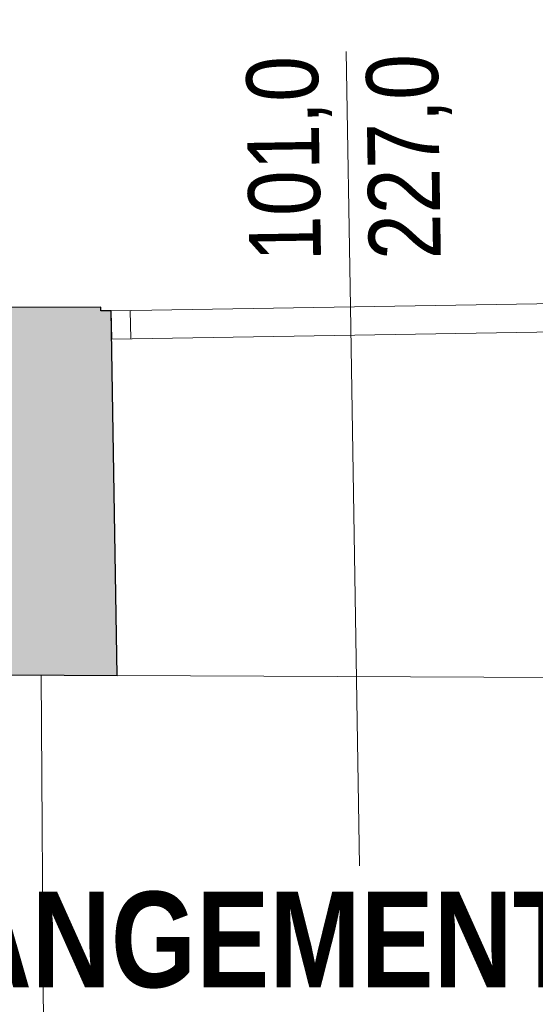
# Model space of a CAD drawing. Extents: x -6068 to 35118, y -17738 to 67348.
# Tile 106 of 243: x 1281 to 1389, y -1592 to -1384. Entities that reach past the tile are written whole.
import ezdxf
from ezdxf.enums import TextEntityAlignment as Align

# ---------------------------------------------------------------- set-up
doc = ezdxf.new("R2010")
doc.units = 0
doc.header["$LTSCALE"] = 15
doc.linetypes.add('Continua', pattern=[0])
doc.linetypes.add('Cui_CONTINU', pattern=[0])
for name, color, linetype in [('EDL_RDJ murs & cloisons', 5, 'CONTINUOUS'), ('PIS-fond de plan', 7, 'Cui_CONTINU'), ('Poutre - NIVEAUX', 32, 'CONTINUOUS')]:
    doc.layers.add(name, color=color, linetype=linetype)
for name, color, linetype, lineweight, true_color in [('Enveloppe - NIVEAUX - Style par défaut', 7, 'Continua', 0, 0x000000), ('Fenêtre - Cadre - NIVEAUX - Style par défaut', 7, 'Continua', 0, 0x000000), ('Fenêtre - Mesures - NIVEAUX - Style par défaut', 7, 'Continua', 0, 0x000000), ('Fenêtre - Seuil - NIVEAUX - Style par défaut', 7, 'Continua', 0, 0x000000), ('Pièce - Notes - NIVEAUX - Style par défaut', 7, 'Continua', 0, 0x000000)]:
    doc.layers.add(name, color=color, linetype=linetype, lineweight=lineweight, true_color=true_color)
doc.styles.add('Arial Narrow Bold', font='ARIALNB.TTF')
doc.styles.add('MtXpl_Arial_Narrow', font='ARIALN.TTF')

# ---------------------------------------------------------------- blocks, each defined once
blk = doc.blocks.new('EDL_RDJ plan_2025 10 17')
at = {"layer": 'EDL_RDJ murs & cloisons', "linetype": 'Continuous', "ltscale": 0.08}
h = blk.add_hatch(color=9, dxfattribs=at)
h.dxf.hatch_style = 1
h.paths.add_polyline_path([(1111.65, -1445.16), (1111.65, -1447.14), (1111.81, -1447.14), (1110.87, -1524.13), (1109.28, -1524.15), (1109.9, -1571.19), (1119.9, -1571.06), (1119.28, -1524.05), (1194.98, -1523.04), (1270.68, -1522.03), (1315.47, -1522.26), (1314.23, -1445.22), (1312.03, -1445.26), (1312.02, -1444.49)])
blk.add_lwpolyline([(1111.65, -1445.16), (1111.65, -1447.14), (1111.81, -1447.14), (1110.87, -1524.13), (1109.28, -1524.15), (1109.9, -1571.19), (1119.9, -1571.06), (1119.28, -1524.05), (1194.98, -1523.04), (1270.68, -1522.03), (1315.47, -1522.26), (1314.23, -1445.22), (1312.03, -1445.26), (1312.02, -1444.49), (1111.65, -1445.16)], dxfattribs=at)
at = {"layer": 'Enveloppe - NIVEAUX - Style par défaut', "color": 18, "linetype": 'Continua', "lineweight": 20, "ltscale": 0.1, "true_color": 0x000000}
for p, q in [((1312.03, -1444.49), (1111.65, -1445.16)), ((1312.03, -1445.26), (1312.03, -1444.49)), ((1314.23, -1445.22), (1312.03, -1445.26)), ((1315.47, -1522.26), (1314.23, -1445.22)), ((1270.68, -1522.03), (1315.47, -1522.26))]:
    blk.add_line(p, q, dxfattribs=at)
at = {"layer": 'Fenêtre - Cadre - NIVEAUX - Style par défaut', "color": 161, "linetype": 'Continua', "lineweight": 13, "ltscale": 0.1, "true_color": 0x7599ff}
for p, q in [((1314.23, -1445.22), (1415.22, -1443.59)), ((1314.23, -1445.22), (1318.23, -1445.16)), ((1314.33, -1451.22), (1314.23, -1445.22)), ((1314.33, -1451.22), (1314.23, -1445.22)), ((1318.23, -1445.16), (1318.33, -1451.16)), ((1415.31, -1449.59), (1314.33, -1451.22)), ((1318.33, -1451.16), (1314.33, -1451.22))]:
    blk.add_line(p, q, dxfattribs=at)
at = {"layer": 'Fenêtre - Mesures - NIVEAUX - Style par défaut', "color": 161, "linetype": 'Continua', "lineweight": 13, "ltscale": 0.1, "true_color": 0x7599ff}
for q in [(1363.85, -1390.49), (1366.63, -1562.51)]:
    blk.add_line((1364.72, -1444.41), q, dxfattribs=at)
at = {"layer": 'Fenêtre - Seuil - NIVEAUX - Style par défaut', "color": 161, "linetype": 'Continua', "lineweight": 5, "ltscale": 0.1, "true_color": 0x7599ff}
for p, q in [((1415.22, -1443.59), (1314.23, -1445.22)), ((1315.47, -1522.26), (1416.49, -1522.77))]:
    blk.add_line(p, q, dxfattribs=at)
at = {"layer": 'Poutre - NIVEAUX', "linetype": 'Continua', "lineweight": 13, "ltscale": 0.1}
blk.add_lwpolyline([(1299.39, -1522.22), (1300.4, -1671.83)], dxfattribs=at)
at = {"layer": 'Fenêtre - Mesures - NIVEAUX - Style par défaut', "color": 161, "linetype": 'Continuous', "true_color": 0x7599ff, "style": 'MtXpl_Arial_Narrow'}
for s, p in [('101,0', (1358.52, -1434.74)), ('227,0', (1383.82, -1434.33))]:
    blk.add_text(s, height=15.153, rotation=90.9247, dxfattribs=at).set_placement(p)
at = {"layer": 'Pièce - Notes - NIVEAUX - Style par défaut', "color": 18, "true_color": 0x000000, "style": 'Arial Narrow Bold'}
blk.add_text('RANGEMENT 1', height=20.2055, dxfattribs=at).set_placement((1348.24, -1588.17), align=Align.CENTER)

msp = doc.modelspace()

# ---------------------------------------------------------------- block references
at = {"layer": 'PIS-fond de plan'}
msp.add_blockref('EDL_RDJ plan_2025 10 17', (-14.33, 0), dxfattribs=at)

doc.saveas('drawing.dxf')
